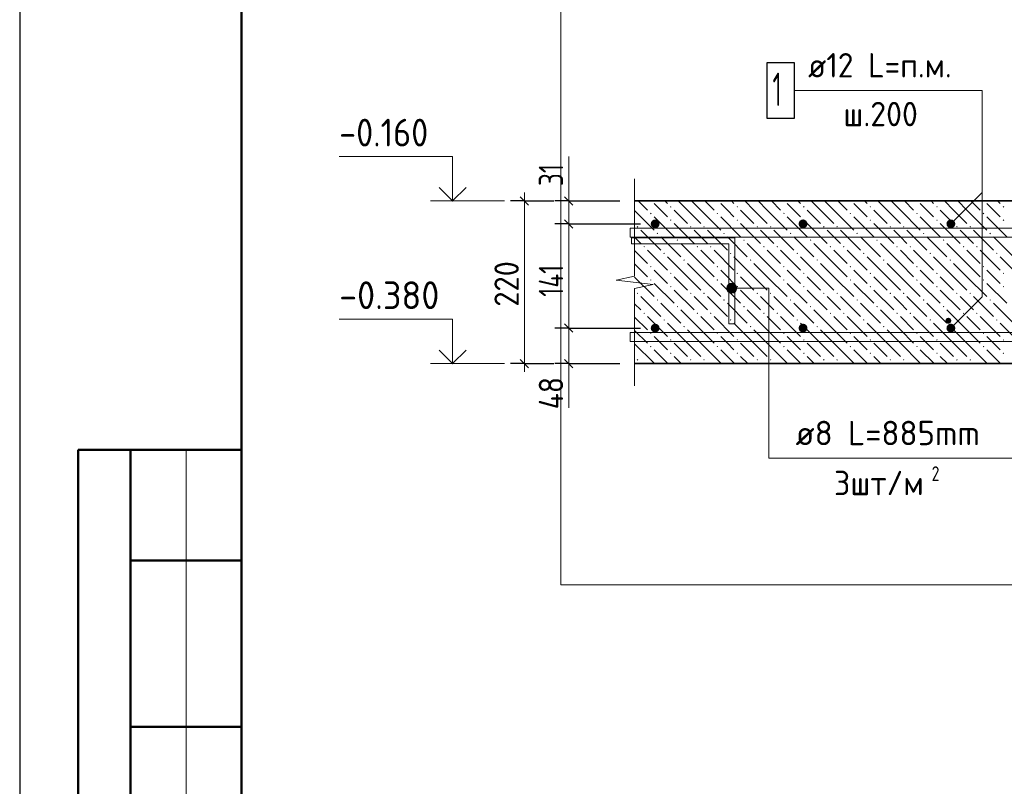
# Model space of a CAD drawing. Header units: millimetres. Extents: x 0 to 42000, y 0 to 29700.
# Tile 2 of 33: x 0 to 8878, y 12465 to 19379. Entities that reach past the tile are written whole.
import ezdxf

# ---------------------------------------------------------------- set-up
doc = ezdxf.new("R2010")
doc.units = ezdxf.units.MM
for name, color, linetype, lineweight in [('Standard', 7, 'Continuous', 25), ('ЖБ Перекрытие верхний уровень', 7, 'Continuous', 18), ('Размерная линия_ общее', 7, 'Continuous', 13), ('Фиксатор', 7, 'Continuous', 50), ('Фоновоя арматура Х1', 7, 'Continuous', 25)]:
    doc.layers.add(name, color=color, linetype=linetype, lineweight=lineweight)
doc.styles.add('ISOCPEUR', font='txt')

msp = doc.modelspace()

# ---------------------------------------------------------------- hatches: boundary and pattern name
at = {"layer": 'Standard', "linetype": 'Continuous', "lineweight": 13, "transparency": 33554687}
for points in [[(6381.6, 16934.6), (6381.6, 16979.6), (6375.3, 16957.1)], [(6381.6, 16979.6), (6397.8, 16918.4), (6397.8, 16995.8)], [(6381.6, 16979.6), (6381.6, 16934.6), (6397.8, 16918.4)], [(6397.8, 16995.8), (6420.3, 16912.1), (6420.3, 17002.1)], [(6397.8, 16995.8), (6397.8, 16918.4), (6420.3, 16912.1)], [(6420.3, 17002.1), (6420.3, 16912.1), (6442.8, 16918.4)], [(6420.3, 17002.1), (6442.8, 16918.4), (6442.8, 16995.8)], [(6442.8, 16995.8), (6442.8, 16918.4), (6459, 16934.6)], [(6442.8, 16995.8), (6459, 16934.6), (6459, 16979.6)], [(6459, 16979.6), (6459, 16934.6), (6465.3, 16957.1)]]:
    msp.add_hatch(color=7, dxfattribs=at).paths.add_polyline_path(points)
at = {"layer": 'ЖБ Перекрытие верхний уровень', "linetype": 'Continuous', "lineweight": 18, "transparency": 33554687}
for points in [[(5864.2, 17690.8), (5870.7, 17697.3), (5877.1, 17690.8), (5870.7, 17684.3)], [(6464.2, 17690.8), (6470.7, 17697.3), (6477.1, 17690.8), (6470.7, 17684.3)], [(7064.2, 17690.8), (7070.7, 17697.3), (7077.1, 17690.8), (7070.7, 17684.3)], [(7664.2, 17690.8), (7670.7, 17697.3), (7677.1, 17690.8), (7670.7, 17684.3)], [(8264.2, 17690.8), (8270.7, 17697.3), (8277.1, 17690.8), (8270.7, 17684.3)], [(8864.2, 17690.8), (8870.7, 17697.3), (8877.1, 17690.8), (8870.7, 17684.3)], [(5684.2, 17630.8), (5690.6, 17637.3), (5697.1, 17630.8), (5690.6, 17624.3)], [(6284.2, 17630.8), (6290.6, 17637.3), (6297.1, 17630.8), (6290.6, 17624.3)], [(6884.2, 17630.8), (6890.6, 17637.3), (6897.1, 17630.8), (6890.6, 17624.3)], [(7484.2, 17630.8), (7490.6, 17637.3), (7497.1, 17630.8), (7490.6, 17624.3)], [(8084.2, 17630.8), (8090.6, 17637.3), (8097.1, 17630.8), (8090.6, 17624.3)], [(8684.2, 17630.8), (8690.6, 17637.3), (8697.1, 17630.8), (8690.6, 17624.3)], [(5564.2, 17510.8), (5570.7, 17517.3), (5577.1, 17510.8), (5570.7, 17504.3)], [(5864.2, 17570.8), (5870.7, 17577.3), (5877.1, 17570.8), (5870.7, 17564.3)], [(6044.2, 17510.8), (6050.7, 17517.3), (6057.2, 17510.8), (6050.7, 17504.3)], [(6164.2, 17510.8), (6170.7, 17517.3), (6177.1, 17510.8), (6170.7, 17504.3)], [(6464.2, 17570.8), (6470.7, 17577.3), (6477.1, 17570.8), (6470.7, 17564.3)], [(6644.2, 17510.8), (6650.7, 17517.3), (6657.2, 17510.8), (6650.7, 17504.3)], [(6764.2, 17510.8), (6770.7, 17517.3), (6777.1, 17510.8), (6770.7, 17504.3)], [(7064.2, 17570.8), (7070.7, 17577.3), (7077.1, 17570.8), (7070.7, 17564.3)], [(7244.2, 17510.8), (7250.7, 17517.3), (7257.2, 17510.8), (7250.7, 17504.3)], [(7364.2, 17510.8), (7370.7, 17517.3), (7377.1, 17510.8), (7370.7, 17504.3)], [(7664.2, 17570.8), (7670.7, 17577.3), (7677.1, 17570.8), (7670.7, 17564.3)], [(7844.2, 17510.8), (7850.7, 17517.3), (7857.2, 17510.8), (7850.7, 17504.3)], [(7964.2, 17510.8), (7970.7, 17517.3), (7977.1, 17510.8), (7970.7, 17504.3)], [(8264.2, 17570.8), (8270.7, 17577.3), (8277.1, 17570.8), (8270.7, 17564.3)], [(8444.2, 17510.8), (8450.7, 17517.3), (8457.2, 17510.8), (8450.7, 17504.3)], [(8564.2, 17510.8), (8570.7, 17517.3), (8577.1, 17510.8), (8570.7, 17504.3)], [(8864.2, 17570.8), (8870.7, 17577.3), (8877.1, 17570.8), (8870.7, 17564.3)], [(5744.2, 17450.8), (5750.7, 17457.3), (5757.2, 17450.8), (5750.7, 17444.3)], [(6344.2, 17450.8), (6350.7, 17457.3), (6357.2, 17450.8), (6350.7, 17444.3)], [(6944.2, 17450.8), (6950.7, 17457.3), (6957.2, 17450.8), (6950.7, 17444.3)], [(7544.2, 17450.8), (7550.7, 17457.3), (7557.2, 17450.8), (7550.7, 17444.3)], [(8144.2, 17450.8), (8150.7, 17457.3), (8157.2, 17450.8), (8150.7, 17444.3)], [(8744.2, 17450.8), (8750.7, 17457.3), (8757.2, 17450.8), (8750.7, 17444.3)], [(5624.2, 17330.8), (5630.7, 17337.3), (5637.2, 17330.8), (5630.7, 17324.3)], [(5924.2, 17390.8), (5930.7, 17397.3), (5937.2, 17390.8), (5930.7, 17384.3)], [(6104.2, 17330.8), (6110.7, 17337.3), (6117.2, 17330.8), (6110.7, 17324.3)], [(6224.2, 17330.8), (6230.7, 17337.3), (6237.2, 17330.8), (6230.7, 17324.3)], [(6524.2, 17390.8), (6530.7, 17397.3), (6537.2, 17390.8), (6530.7, 17384.3)], [(6704.2, 17330.8), (6710.7, 17337.3), (6717.2, 17330.8), (6710.7, 17324.3)], [(6824.2, 17330.8), (6830.7, 17337.3), (6837.2, 17330.8), (6830.7, 17324.3)], [(7124.2, 17390.8), (7130.7, 17397.3), (7137.2, 17390.8), (7130.7, 17384.3)], [(7304.2, 17330.8), (7310.7, 17337.3), (7317.2, 17330.8), (7310.7, 17324.3)], [(7424.2, 17330.8), (7430.7, 17337.3), (7437.2, 17330.8), (7430.7, 17324.3)], [(7724.2, 17390.8), (7730.7, 17397.3), (7737.2, 17390.8), (7730.7, 17384.3)], [(7904.2, 17330.8), (7910.7, 17337.3), (7917.2, 17330.8), (7910.7, 17324.3)], [(8024.2, 17330.8), (8030.7, 17337.3), (8037.2, 17330.8), (8030.7, 17324.3)], [(8324.2, 17390.8), (8330.7, 17397.3), (8337.2, 17390.8), (8330.7, 17384.3)], [(8504.2, 17330.8), (8510.7, 17337.3), (8517.2, 17330.8), (8510.7, 17324.3)], [(8624.2, 17330.8), (8630.7, 17337.3), (8637.2, 17330.8), (8630.7, 17324.3)], [(5804.2, 17270.8), (5810.7, 17277.3), (5817.2, 17270.8), (5810.7, 17264.3)], [(6404.2, 17270.8), (6410.7, 17277.3), (6417.2, 17270.8), (6410.7, 17264.3)], [(7004.2, 17270.8), (7010.7, 17277.3), (7017.2, 17270.8), (7010.7, 17264.3)], [(7604.2, 17270.8), (7610.7, 17277.3), (7617.2, 17270.8), (7610.7, 17264.3)], [(8204.2, 17270.8), (8210.7, 17277.3), (8217.2, 17270.8), (8210.7, 17264.3)], [(8804.2, 17270.8), (8810.7, 17277.3), (8817.2, 17270.8), (8810.7, 17264.3)], [(5684.2, 17150.8), (5690.6, 17157.3), (5697.1, 17150.8), (5690.6, 17144.3)], [(5984.2, 17210.8), (5990.6, 17217.3), (5997.1, 17210.8), (5990.6, 17204.3)], [(6284.2, 17150.8), (6290.6, 17157.3), (6297.1, 17150.8), (6290.6, 17144.3)], [(6584.2, 17210.8), (6590.6, 17217.3), (6597.1, 17210.8), (6590.6, 17204.3)], [(6884.2, 17150.8), (6890.6, 17157.3), (6897.1, 17150.8), (6890.6, 17144.3)], [(7184.2, 17210.8), (7190.6, 17217.3), (7197.1, 17210.8), (7190.6, 17204.3)], [(7484.2, 17150.8), (7490.6, 17157.3), (7497.1, 17150.8), (7490.6, 17144.3)], [(7784.2, 17210.8), (7790.6, 17217.3), (7797.1, 17210.8), (7790.6, 17204.3)], [(8084.2, 17150.8), (8090.6, 17157.3), (8097.1, 17150.8), (8090.6, 17144.3)], [(8384.2, 17210.8), (8390.6, 17217.3), (8397.1, 17210.8), (8390.6, 17204.3)], [(8684.2, 17150.8), (8690.6, 17157.3), (8697.1, 17150.8), (8690.6, 17144.3)], [(5864.2, 17090.8), (5870.7, 17097.3), (5877.1, 17090.8), (5870.7, 17084.3)], [(6464.2, 17090.8), (6470.7, 17097.3), (6477.1, 17090.8), (6470.7, 17084.3)], [(7064.2, 17090.8), (7070.7, 17097.3), (7077.1, 17090.8), (7070.7, 17084.3)], [(7664.2, 17090.8), (7670.7, 17097.3), (7677.1, 17090.8), (7670.7, 17084.3)], [(8264.2, 17090.8), (8270.7, 17097.3), (8277.1, 17090.8), (8270.7, 17084.3)], [(8864.2, 17090.8), (8870.7, 17097.3), (8877.1, 17090.8), (8870.7, 17084.3)], [(5684.2, 17030.8), (5690.6, 17037.3), (5697.1, 17030.8), (5690.6, 17024.3)], [(5864.2, 16970.8), (5870.7, 16977.3), (5877.1, 16970.8), (5870.7, 16964.3)], [(6284.2, 17030.8), (6290.6, 17037.3), (6297.1, 17030.8), (6290.6, 17024.3)], [(6464.2, 16970.8), (6470.7, 16977.3), (6477.1, 16970.8), (6470.7, 16964.3)], [(6884.2, 17030.8), (6890.6, 17037.3), (6897.1, 17030.8), (6890.6, 17024.3)], [(7064.2, 16970.8), (7070.7, 16977.3), (7077.1, 16970.8), (7070.7, 16964.3)], [(7484.2, 17030.8), (7490.6, 17037.3), (7497.1, 17030.8), (7490.6, 17024.3)], [(7664.2, 16970.8), (7670.7, 16977.3), (7677.1, 16970.8), (7670.7, 16964.3)], [(8084.2, 17030.8), (8090.6, 17037.3), (8097.1, 17030.8), (8090.6, 17024.3)], [(8264.2, 16970.8), (8270.7, 16977.3), (8277.1, 16970.8), (8270.7, 16964.3)], [(8684.2, 17030.8), (8690.6, 17037.3), (8697.1, 17030.8), (8690.6, 17024.3)], [(8864.2, 16970.8), (8870.7, 16977.3), (8877.1, 16970.8), (8870.7, 16964.3)], [(5564.2, 16910.8), (5570.7, 16917.3), (5577.1, 16910.8), (5570.7, 16904.3)], [(6044.2, 16910.8), (6050.7, 16917.3), (6057.2, 16910.8), (6050.7, 16904.3)], [(6164.2, 16910.8), (6170.7, 16917.3), (6177.1, 16910.8), (6170.7, 16904.3)], [(6644.2, 16910.8), (6650.7, 16917.3), (6657.2, 16910.8), (6650.7, 16904.3)], [(6764.2, 16910.8), (6770.7, 16917.3), (6777.1, 16910.8), (6770.7, 16904.3)], [(7244.2, 16910.8), (7250.7, 16917.3), (7257.2, 16910.8), (7250.7, 16904.3)], [(7364.2, 16910.8), (7370.7, 16917.3), (7377.1, 16910.8), (7370.7, 16904.3)], [(7844.2, 16910.8), (7850.7, 16917.3), (7857.2, 16910.8), (7850.7, 16904.3)], [(7964.2, 16910.8), (7970.7, 16917.3), (7977.1, 16910.8), (7970.7, 16904.3)], [(8444.2, 16910.8), (8450.7, 16917.3), (8457.2, 16910.8), (8450.7, 16904.3)], [(8564.2, 16910.8), (8570.7, 16917.3), (8577.1, 16910.8), (8570.7, 16904.3)], [(5744.2, 16850.8), (5750.7, 16857.3), (5757.2, 16850.8), (5750.7, 16844.3)], [(5924.2, 16790.8), (5930.7, 16797.3), (5937.2, 16790.8), (5930.7, 16784.3)], [(6344.2, 16850.8), (6350.7, 16857.3), (6357.2, 16850.8), (6350.7, 16844.3)], [(6524.2, 16790.8), (6530.7, 16797.3), (6537.2, 16790.8), (6530.7, 16784.3)], [(6944.2, 16850.8), (6950.7, 16857.3), (6957.2, 16850.8), (6950.7, 16844.3)], [(7124.2, 16790.8), (7130.7, 16797.3), (7137.2, 16790.8), (7130.7, 16784.3)], [(7544.2, 16850.8), (7550.7, 16857.3), (7557.2, 16850.8), (7550.7, 16844.3)], [(7724.2, 16790.8), (7730.7, 16797.3), (7737.2, 16790.8), (7730.7, 16784.3)], [(8144.2, 16850.8), (8150.7, 16857.3), (8157.2, 16850.8), (8150.7, 16844.3)], [(8324.2, 16790.8), (8330.7, 16797.3), (8337.2, 16790.8), (8330.7, 16784.3)], [(8744.2, 16850.8), (8750.7, 16857.3), (8757.2, 16850.8), (8750.7, 16844.3)], [(5624.2, 16730.8), (5630.7, 16737.3), (5637.2, 16730.8), (5630.7, 16724.3)], [(6104.2, 16730.8), (6110.7, 16737.3), (6117.2, 16730.8), (6110.7, 16724.3)], [(6224.2, 16730.8), (6230.7, 16737.3), (6237.2, 16730.8), (6230.7, 16724.3)], [(6704.2, 16730.8), (6710.7, 16737.3), (6717.2, 16730.8), (6710.7, 16724.3)], [(6824.2, 16730.8), (6830.7, 16737.3), (6837.2, 16730.8), (6830.7, 16724.3)], [(7304.2, 16730.8), (7310.7, 16737.3), (7317.2, 16730.8), (7310.7, 16724.3)], [(7424.2, 16730.8), (7430.7, 16737.3), (7437.2, 16730.8), (7430.7, 16724.3)], [(7904.2, 16730.8), (7910.7, 16737.3), (7917.2, 16730.8), (7910.7, 16724.3)], [(8024.2, 16730.8), (8030.7, 16737.3), (8037.2, 16730.8), (8030.7, 16724.3)], [(8504.2, 16730.8), (8510.7, 16737.3), (8517.2, 16730.8), (8510.7, 16724.3)], [(8624.2, 16730.8), (8630.7, 16737.3), (8637.2, 16730.8), (8630.7, 16724.3)], [(5804.2, 16670.8), (5810.7, 16677.3), (5817.2, 16670.8), (5810.7, 16664.3)], [(5984.2, 16610.8), (5990.6, 16617.3), (5997.1, 16610.8), (5990.6, 16604.3)], [(6404.2, 16670.8), (6410.7, 16677.3), (6417.2, 16670.8), (6410.7, 16664.3)], [(6584.2, 16610.8), (6590.6, 16617.3), (6597.1, 16610.8), (6590.6, 16604.3)], [(7004.2, 16670.8), (7010.7, 16677.3), (7017.2, 16670.8), (7010.7, 16664.3)], [(7184.2, 16610.8), (7190.6, 16617.3), (7197.1, 16610.8), (7190.6, 16604.3)], [(7604.2, 16670.8), (7610.7, 16677.3), (7617.2, 16670.8), (7610.7, 16664.3)], [(7784.2, 16610.8), (7790.6, 16617.3), (7797.1, 16610.8), (7790.6, 16604.3)], [(8204.2, 16670.8), (8210.7, 16677.3), (8217.2, 16670.8), (8210.7, 16664.3)], [(8384.2, 16610.8), (8390.6, 16617.3), (8397.1, 16610.8), (8390.6, 16604.3)], [(8804.2, 16670.8), (8810.7, 16677.3), (8817.2, 16670.8), (8810.7, 16664.3)], [(5684.2, 16550.8), (5690.6, 16557.3), (5697.1, 16550.8), (5690.6, 16544.3)], [(6284.2, 16550.8), (6290.6, 16557.3), (6297.1, 16550.8), (6290.6, 16544.3)], [(6884.2, 16550.8), (6890.6, 16557.3), (6897.1, 16550.8), (6890.6, 16544.3)], [(7484.2, 16550.8), (7490.6, 16557.3), (7497.1, 16550.8), (7490.6, 16544.3)], [(8084.2, 16550.8), (8090.6, 16557.3), (8097.1, 16550.8), (8090.6, 16544.3)], [(8684.2, 16550.8), (8690.6, 16557.3), (8697.1, 16550.8), (8690.6, 16544.3)], [(5684.2, 16430.8), (5690.6, 16437.3), (5697.1, 16430.8), (5690.6, 16424.3)], [(5864.2, 16490.8), (5870.7, 16497.3), (5877.1, 16490.8), (5870.7, 16484.3)], [(6284.2, 16430.8), (6290.6, 16437.3), (6297.1, 16430.8), (6290.6, 16424.3)], [(6464.2, 16490.8), (6470.7, 16497.3), (6477.1, 16490.8), (6470.7, 16484.3)], [(6884.2, 16430.8), (6890.6, 16437.3), (6897.1, 16430.8), (6890.6, 16424.3)], [(7064.2, 16490.8), (7070.7, 16497.3), (7077.1, 16490.8), (7070.7, 16484.3)], [(7484.2, 16430.8), (7490.6, 16437.3), (7497.1, 16430.8), (7490.6, 16424.3)], [(7664.2, 16490.8), (7670.7, 16497.3), (7677.1, 16490.8), (7670.7, 16484.3)], [(8084.2, 16430.8), (8090.6, 16437.3), (8097.1, 16430.8), (8090.6, 16424.3)], [(8264.2, 16490.8), (8270.7, 16497.3), (8277.1, 16490.8), (8270.7, 16484.3)], [(8684.2, 16430.8), (8690.6, 16437.3), (8697.1, 16430.8), (8690.6, 16424.3)], [(8864.2, 16490.8), (8870.7, 16497.3), (8877.1, 16490.8), (8870.7, 16484.3)], [(5864.2, 16370.8), (5870.7, 16377.3), (5877.1, 16370.8), (5870.7, 16364.3)], [(6464.2, 16370.8), (6470.7, 16377.3), (6477.1, 16370.8), (6470.7, 16364.3)], [(7064.2, 16370.8), (7070.7, 16377.3), (7077.1, 16370.8), (7070.7, 16364.3)], [(7664.2, 16370.8), (7670.7, 16377.3), (7677.1, 16370.8), (7670.7, 16364.3)], [(8264.2, 16370.8), (8270.7, 16377.3), (8277.1, 16370.8), (8270.7, 16364.3)], [(8864.2, 16370.8), (8870.7, 16377.3), (8877.1, 16370.8), (8870.7, 16364.3)], [(5564.2, 16310.8), (5570.7, 16317.3), (5577.1, 16310.8), (5570.7, 16304.3)], [(6044.2, 16310.8), (6050.7, 16317.3), (6057.2, 16310.8), (6050.7, 16304.3)], [(6164.2, 16310.8), (6170.7, 16317.3), (6177.1, 16310.8), (6170.7, 16304.3)], [(6644.2, 16310.8), (6650.7, 16317.3), (6657.2, 16310.8), (6650.7, 16304.3)], [(6764.2, 16310.8), (6770.7, 16317.3), (6777.1, 16310.8), (6770.7, 16304.3)], [(7244.2, 16310.8), (7250.7, 16317.3), (7257.2, 16310.8), (7250.7, 16304.3)], [(7364.2, 16310.8), (7370.7, 16317.3), (7377.1, 16310.8), (7370.7, 16304.3)], [(7844.2, 16310.8), (7850.7, 16317.3), (7857.2, 16310.8), (7850.7, 16304.3)], [(7964.2, 16310.8), (7970.7, 16317.3), (7977.1, 16310.8), (7970.7, 16304.3)], [(8444.2, 16310.8), (8450.7, 16317.3), (8457.2, 16310.8), (8450.7, 16304.3)], [(8564.2, 16310.8), (8570.7, 16317.3), (8577.1, 16310.8), (8570.7, 16304.3)]]:
    msp.add_hatch(color=7, dxfattribs=at).paths.add_polyline_path(points, flags=16)
at = {"layer": 'Фиксатор', "linetype": 'Continuous', "lineweight": 13, "transparency": 33554687}
msp.add_hatch(color=7, dxfattribs=at).paths.add_polyline_path([(8400.3, 16663.8), (8398.2, 16674), (8392.4, 16682.6), (8383.8, 16688.4), (8373.6, 16690.4), (8363.4, 16688.4), (8354.7, 16682.6), (8349, 16674), (8346.9, 16663.8), (8349, 16653.6), (8354.7, 16644.9), (8363.4, 16639.1), (8373.6, 16637.1), (8383.8, 16639.1), (8392.4, 16644.9), (8398.2, 16653.6)])
at = {"layer": 'Фоновоя арматура Х1', "linetype": 'Continuous', "lineweight": 18, "transparency": 33554687}
for points in [[(5769.8, 17537.1), (5766.7, 17552.4), (5758.1, 17565.4), (5745.1, 17574), (5729.8, 17577.1), (5714.5, 17574), (5701.5, 17565.4), (5692.8, 17552.4), (5689.8, 17537.1), (5692.8, 17521.8), (5701.5, 17508.8), (5714.5, 17500.1), (5729.8, 17497.1), (5745.1, 17500.1), (5758.1, 17508.8), (5766.7, 17521.8)], [(7103.1, 17537.1), (7100.1, 17552.4), (7091.4, 17565.4), (7078.4, 17574), (7063.1, 17577.1), (7047.8, 17574), (7034.8, 17565.4), (7026.2, 17552.4), (7023.1, 17537.1), (7026.2, 17521.8), (7034.8, 17508.8), (7047.8, 17500.1), (7063.1, 17497.1), (7078.4, 17500.1), (7091.4, 17508.8), (7100.1, 17521.8)], [(8436.4, 17537.1), (8433.4, 17552.4), (8424.7, 17565.4), (8411.7, 17574), (8396.4, 17577.1), (8381.1, 17574), (8368.2, 17565.4), (8359.5, 17552.4), (8356.4, 17537.1), (8359.5, 17521.8), (8368.2, 17508.8), (8381.1, 17500.1), (8396.4, 17497.1), (8411.7, 17500.1), (8424.7, 17508.8), (8433.4, 17521.8)], [(5769.8, 16597.1), (5766.7, 16612.4), (5758.1, 16625.4), (5745.1, 16634), (5729.8, 16637.1), (5714.5, 16634), (5701.5, 16625.4), (5692.8, 16612.4), (5689.8, 16597.1), (5692.8, 16581.8), (5701.5, 16568.8), (5714.5, 16560.1), (5729.8, 16557.1), (5745.1, 16560.1), (5758.1, 16568.8), (5766.7, 16581.8)], [(7103.1, 16597.1), (7100.1, 16612.4), (7091.4, 16625.4), (7078.4, 16634), (7063.1, 16637.1), (7047.8, 16634), (7034.8, 16625.4), (7026.2, 16612.4), (7023.1, 16597.1), (7026.2, 16581.8), (7034.8, 16568.8), (7047.8, 16560.1), (7063.1, 16557.1), (7078.4, 16560.1), (7091.4, 16568.8), (7100.1, 16581.8)], [(8436.4, 16597.1), (8433.4, 16612.4), (8424.7, 16625.4), (8411.7, 16634), (8396.4, 16637.1), (8381.1, 16634), (8368.2, 16625.4), (8359.5, 16612.4), (8356.4, 16597.1), (8359.5, 16581.8), (8368.2, 16568.8), (8381.1, 16560.1), (8396.4, 16557.1), (8411.7, 16560.1), (8424.7, 16568.8), (8433.4, 16581.8)]]:
    msp.add_hatch(color=7, dxfattribs=at).paths.add_polyline_path(points)

# ---------------------------------------------------------------- linework, layer by layer
at = {"layer": 'Standard', "color": 7, "linetype": 'Continuous', "lineweight": 25, "transparency": 33554687}
msp.add_line((2000, 29200), (2000, 1058.3), dxfattribs=at)
at = {"layer": 'Standard', "color": 7, "linetype": 'Continuous', "lineweight": 13, "transparency": 33554687}
for p, q in [((4950.5, 18143.8), (4950.5, 17743.8)), ((5544.6, 17943.8), (5544.6, 17066.4)), ((3703.8, 17743.8), (4370.5, 17743.8)), ((5544.6, 17066.4), (5377.9, 17029.1)), ((5377.9, 17029.1), (5711.3, 16991.8)), ((5711.3, 16991.8), (5544.6, 16954.4)), ((6420.3, 17002.1), (6420.3, 17002.1)), ((5544.6, 16954.4), (5544.6, 16077.1)), ((6375.3, 16957.1), (6375.3, 16957.1)), ((6420.3, 16912.1), (6420.3, 16912.1)), ((6465.3, 16957.1), (6465.3, 16957.1)), ((3703.8, 16277.1), (4370.5, 16277.1)), ((4950.5, 16277.1), (4950.5, 15877.1)), ((5544.6, 16077.1), (5544.6, 16077.1)), ((1500, 15500), (1500, 9000))]:
    msp.add_line(p, q, dxfattribs=at)
at = {"layer": 'Standard', "color": 7, "linetype": 'Continuous', "lineweight": 50, "transparency": 33554687}
for p, q in [((6.2, 15500), (0, 15500)), ((2000, 15500), (526.8, 15500)), ((526.8, 15500), (526.8, 9000)), ((526.8, 15500), (526.8, 9000)), ((1000, 15500), (1000, 9000)), ((2000, 14500), (1000, 14500)), ((2000, 13000), (1000, 13000))]:
    msp.add_line(p, q, dxfattribs=at)
at = {"layer": 'Standard', "color": 7, "linetype": 'Continuous', "lineweight": 25, "transparency": 33554687}
msp.add_lwpolyline([(0, 0), (42000, 0), (42000, 29700), (0, 29700), (0, 0)], close=True, dxfattribs=at)
at = {"layer": 'Standard', "color": 7, "linetype": 'Continuous', "lineweight": 50, "transparency": 33554687}
msp.add_lwpolyline([(2000, 29200), (41500, 29200), (41500, 500), (2000, 500), (2000, 29200)], close=True, dxfattribs=at)
at = {"layer": 'Standard', "color": 7, "linetype": 'Continuous', "lineweight": 13, "transparency": 33554687}
for points in [[(41500, 29200), (2000, 29200), (2000, 5000), (41500, 5000), (41500, 29200)], [(8396.4, 17537.1), (8679.3, 17819.9), (8679.3, 18740.4), (6987.6, 18740.4)], [(3903.8, 17743.8), (3903.8, 18143.8), (2880.5, 18143.8)], [(8396.4, 16597.1), (8679.3, 16879.9), (8679.3, 17819.9)], [(6420.3, 16957.1), (6753.6, 16957.1), (6753.6, 15423.7), (8997, 15423.7)], [(3903.8, 16277.1), (3903.8, 16677.1), (2880.5, 16677.1)]]:
    msp.add_lwpolyline(points, dxfattribs=at)
at = {"layer": 'Standard', "color": 254, "linetype": 'Continuous', "lineweight": 13, "true_color": 0xc4c4ff, "transparency": 33554687}
msp.add_lwpolyline([(4877.9, 14282.2), (17528.3, 14282.2), (17528.3, 19922.3), (4877.9, 19922.3), (4877.9, 14282.2)], dxfattribs=at)
at = {"layer": 'Standard', "color": 7, "linetype": 'Continuous', "lineweight": 35, "transparency": 33554687}
for points in [[(4024.9, 17864.8), (3903.8, 17743.8), (3782.8, 17864.8)], [(4024.9, 16398.1), (3903.8, 16277.1), (3782.8, 16398.1)]]:
    msp.add_lwpolyline(points, dxfattribs=at)
at = {"layer": 'Standard', "color": 7, "linetype": 'Continuous', "lineweight": 13, "transparency": 33554687}
msp.add_circle((6420.3, 16957.1), 45, dxfattribs=at)
at = {"layer": 'ЖБ Перекрытие верхний уровень', "color": 7, "linetype": 'Continuous', "lineweight": 35, "transparency": 33554687}
for p, q in [((15463.1, 17743.8), (5544.6, 17743.8)), ((5544.6, 16277.1), (15463.1, 16277.1))]:
    msp.add_line(p, q, dxfattribs=at)
at = {"layer": 'ЖБ Перекрытие верхний уровень', "color": 9, "linetype": 'Continuous', "lineweight": 18, "true_color": 0xc7c7c7, "transparency": 33554687}
for p, q in [((5577.7, 17743.8), (5660.7, 17660.8)), ((5780.7, 17660.8), (5720.6, 17720.8)), ((5817.7, 17743.8), (5840.6, 17720.8)), ((6020.6, 17660.8), (5937.7, 17743.8)), ((6057.7, 17743.8), (6140.6, 17660.8)), ((6177.7, 17743.8), (6260.7, 17660.8)), ((6380.7, 17660.8), (6320.6, 17720.8)), ((6417.7, 17743.8), (6440.6, 17720.8)), ((6620.6, 17660.8), (6537.7, 17743.8)), ((6657.7, 17743.8), (6740.7, 17660.8)), ((6777.7, 17743.8), (6860.7, 17660.8)), ((6980.7, 17660.8), (6920.6, 17720.8)), ((7017.7, 17743.8), (7040.7, 17720.8)), ((7220.6, 17660.8), (7137.7, 17743.8)), ((7257.7, 17743.8), (7340.7, 17660.8)), ((7377.7, 17743.8), (7460.7, 17660.8)), ((7580.7, 17660.8), (7520.6, 17720.8)), ((7617.7, 17743.8), (7640.7, 17720.8)), ((7820.6, 17660.8), (7737.7, 17743.8)), ((7857.7, 17743.8), (7940.7, 17660.8)), ((7977.7, 17743.8), (8060.7, 17660.8)), ((8180.7, 17660.8), (8120.6, 17720.8)), ((8217.7, 17743.8), (8240.7, 17720.8)), ((8420.6, 17660.8), (8337.7, 17743.8)), ((8457.7, 17743.8), (8540.7, 17660.8)), ((8577.7, 17743.8), (8660.7, 17660.8)), ((8780.7, 17660.8), (8720.6, 17720.8)), ((8817.7, 17743.8), (8840.7, 17720.8)), ((5544.6, 17656.9), (5720.6, 17480.8)), ((5720.6, 17600.8), (5900.6, 17420.8)), ((5840.6, 17600.8), (5780.7, 17660.8)), ((5900.6, 17660.8), (6020.6, 17540.8)), ((6020.6, 17660.8), (6140.6, 17540.8)), ((6140.6, 17660.8), (6320.6, 17480.8)), ((6320.6, 17600.8), (6500.6, 17420.8)), ((6440.6, 17600.8), (6380.7, 17660.8)), ((6500.6, 17660.8), (6620.6, 17540.8)), ((6620.6, 17660.8), (6740.7, 17540.8)), ((6740.7, 17660.8), (6920.6, 17480.8)), ((6920.6, 17600.8), (7100.6, 17420.8)), ((7040.7, 17600.8), (6980.7, 17660.8)), ((7100.6, 17660.8), (7220.6, 17540.8)), ((7220.6, 17660.8), (7340.7, 17540.8)), ((7340.7, 17660.8), (7520.6, 17480.8)), ((7520.6, 17600.8), (7700.6, 17420.8)), ((7640.7, 17600.8), (7580.7, 17660.8)), ((7700.6, 17660.8), (7820.6, 17540.8)), ((7820.6, 17660.8), (7940.7, 17540.8)), ((7940.7, 17660.8), (8120.6, 17480.8)), ((8120.6, 17600.8), (8300.6, 17420.8)), ((8240.7, 17600.8), (8180.7, 17660.8)), ((8300.6, 17660.8), (8420.6, 17540.8)), ((8420.6, 17660.8), (8540.7, 17540.8)), ((8540.7, 17660.8), (8720.6, 17480.8)), ((8720.6, 17600.8), (8900.6, 17420.8)), ((8840.7, 17600.8), (8780.7, 17660.8)), ((5900.6, 17540.8), (6080.7, 17360.8)), ((6500.6, 17540.8), (6680.7, 17360.8)), ((7100.6, 17540.8), (7280.7, 17360.8)), ((7700.6, 17540.8), (7880.7, 17360.8)), ((8300.6, 17540.8), (8480.7, 17360.8)), ((5600.6, 17360.8), (5544.6, 17416.9)), ((5600.6, 17480.8), (5780.7, 17300.8)), ((5780.7, 17420.8), (5960.7, 17240.8)), ((6140.6, 17420.8), (6080.7, 17480.8)), ((6200.6, 17360.8), (6140.6, 17420.8)), ((6200.6, 17480.8), (6380.7, 17300.8)), ((6380.7, 17420.8), (6560.7, 17240.8)), ((6740.7, 17420.8), (6680.7, 17480.8)), ((6800.6, 17360.8), (6740.7, 17420.8)), ((6800.6, 17480.8), (6980.7, 17300.8)), ((6980.7, 17420.8), (7160.7, 17240.8)), ((7340.7, 17420.8), (7280.7, 17480.8)), ((7400.6, 17360.8), (7340.7, 17420.8)), ((7400.6, 17480.8), (7580.7, 17300.8)), ((7580.7, 17420.8), (7760.7, 17240.8)), ((7940.7, 17420.8), (7880.7, 17480.8)), ((8000.6, 17360.8), (7940.7, 17420.8)), ((8000.6, 17480.8), (8180.7, 17300.8)), ((8180.7, 17420.8), (8360.7, 17240.8)), ((8540.7, 17420.8), (8480.7, 17480.8)), ((8600.6, 17360.8), (8540.7, 17420.8)), ((8600.6, 17480.8), (8780.7, 17300.8)), ((8780.7, 17420.8), (8960.7, 17240.8)), ((6140.6, 17180.8), (5960.7, 17360.8)), ((6740.7, 17180.8), (6560.7, 17360.8)), ((7340.7, 17180.8), (7160.7, 17360.8)), ((7940.7, 17180.8), (7760.7, 17360.8)), ((8540.7, 17180.8), (8360.7, 17360.8)), ((5544.6, 17296.9), (5660.7, 17180.8)), ((5660.7, 17300.8), (5840.6, 17120.8)), ((6020.6, 17060.8), (5840.6, 17240.8)), ((6140.6, 17300.8), (6260.7, 17180.8)), ((6260.7, 17300.8), (6440.6, 17120.8)), ((6620.6, 17060.8), (6440.6, 17240.8)), ((6740.7, 17300.8), (6860.7, 17180.8)), ((6860.7, 17300.8), (7040.7, 17120.8)), ((7220.6, 17060.8), (7040.7, 17240.8)), ((7340.7, 17300.8), (7460.7, 17180.8)), ((7460.7, 17300.8), (7640.7, 17120.8)), ((7820.6, 17060.8), (7640.7, 17240.8)), ((7940.7, 17300.8), (8060.7, 17180.8)), ((8060.7, 17300.8), (8240.7, 17120.8)), ((8420.6, 17060.8), (8240.7, 17240.8)), ((8540.7, 17300.8), (8660.7, 17180.8)), ((8660.7, 17300.8), (8840.7, 17120.8)), ((9020.6, 17060.8), (8840.7, 17240.8)), ((5544.6, 17176.9), (5660.7, 17060.8)), ((6020.6, 17180.8), (6140.6, 17060.8)), ((6140.6, 17180.8), (6260.7, 17060.8)), ((6620.6, 17180.8), (6740.7, 17060.8)), ((6740.7, 17180.8), (6860.7, 17060.8)), ((7220.6, 17180.8), (7340.7, 17060.8)), ((7340.7, 17180.8), (7460.7, 17060.8)), ((7820.6, 17180.8), (7940.7, 17060.8)), ((7940.7, 17180.8), (8060.7, 17060.8)), ((8420.6, 17180.8), (8540.7, 17060.8)), ((8540.7, 17180.8), (8660.7, 17060.8)), ((5544.6, 17056.9), (5720.6, 16880.8)), ((5780.7, 17060.8), (5720.6, 17120.8)), ((5840.6, 17000.8), (5780.7, 17060.8)), ((5900.6, 17060.8), (6020.6, 16940.8)), ((6020.6, 17060.8), (6140.6, 16940.8)), ((6140.6, 17060.8), (6320.6, 16880.8)), ((6380.7, 17060.8), (6320.6, 17120.8)), ((6440.6, 17000.8), (6380.7, 17060.8)), ((6500.6, 17060.8), (6620.6, 16940.8)), ((6620.6, 17060.8), (6740.7, 16940.8)), ((6740.7, 17060.8), (6920.6, 16880.8)), ((6980.7, 17060.8), (6920.6, 17120.8)), ((7040.7, 17000.8), (6980.7, 17060.8)), ((7100.6, 17060.8), (7220.6, 16940.8)), ((7220.6, 17060.8), (7340.7, 16940.8)), ((7340.7, 17060.8), (7520.6, 16880.8)), ((7580.7, 17060.8), (7520.6, 17120.8)), ((7640.7, 17000.8), (7580.7, 17060.8)), ((7700.6, 17060.8), (7820.6, 16940.8)), ((7820.6, 17060.8), (7940.7, 16940.8)), ((7940.7, 17060.8), (8120.6, 16880.8)), ((8180.7, 17060.8), (8120.6, 17120.8)), ((8240.7, 17000.8), (8180.7, 17060.8)), ((8300.6, 17060.8), (8420.6, 16940.8)), ((8420.6, 17060.8), (8540.7, 16940.8)), ((8540.7, 17060.8), (8720.6, 16880.8)), ((8780.7, 17060.8), (8720.6, 17120.8)), ((8840.7, 17000.8), (8780.7, 17060.8)), ((5720.6, 17000.8), (5900.6, 16820.8)), ((6320.6, 17000.8), (6500.6, 16820.8)), ((6920.6, 17000.8), (7100.6, 16820.8)), ((7520.6, 17000.8), (7700.6, 16820.8)), ((8120.6, 17000.8), (8300.6, 16820.8)), ((8720.6, 17000.8), (8900.6, 16820.8)), ((5600.6, 16880.8), (5780.7, 16700.8)), ((5900.6, 16940.8), (6080.7, 16760.8)), ((6140.6, 16820.8), (6080.7, 16880.8)), ((6200.6, 16880.8), (6380.7, 16700.8)), ((6500.6, 16940.8), (6680.7, 16760.8)), ((6740.7, 16820.8), (6680.7, 16880.8)), ((6800.6, 16880.8), (6980.7, 16700.8)), ((7100.6, 16940.8), (7280.7, 16760.8)), ((7340.7, 16820.8), (7280.7, 16880.8)), ((7400.6, 16880.8), (7580.7, 16700.8)), ((7700.6, 16940.8), (7880.7, 16760.8)), ((7940.7, 16820.8), (7880.7, 16880.8)), ((8000.6, 16880.8), (8180.7, 16700.8)), ((8300.6, 16940.8), (8480.7, 16760.8)), ((8540.7, 16820.8), (8480.7, 16880.8)), ((8600.6, 16880.8), (8780.7, 16700.8)), ((5600.6, 16760.8), (5544.6, 16816.9)), ((5780.7, 16820.8), (5960.7, 16640.8)), ((6200.6, 16760.8), (6140.6, 16820.8)), ((6380.7, 16820.8), (6560.7, 16640.8)), ((6800.6, 16760.8), (6740.7, 16820.8)), ((6980.7, 16820.8), (7160.7, 16640.8)), ((7400.6, 16760.8), (7340.7, 16820.8)), ((7580.7, 16820.8), (7760.7, 16640.8)), ((8000.6, 16760.8), (7940.7, 16820.8)), ((8180.7, 16820.8), (8360.7, 16640.8)), ((8600.6, 16760.8), (8540.7, 16820.8)), ((8780.7, 16820.8), (8960.7, 16640.8)), ((5544.6, 16696.9), (5660.7, 16580.8)), ((5660.7, 16700.8), (5840.6, 16520.8)), ((6140.6, 16580.8), (5960.7, 16760.8)), ((6140.6, 16700.8), (6260.7, 16580.8)), ((6260.7, 16700.8), (6440.6, 16520.8)), ((6740.7, 16580.8), (6560.7, 16760.8)), ((6740.7, 16700.8), (6860.7, 16580.8)), ((6860.7, 16700.8), (7040.7, 16520.8)), ((7340.7, 16580.8), (7160.7, 16760.8)), ((7340.7, 16700.8), (7460.7, 16580.8)), ((7460.7, 16700.8), (7640.7, 16520.8)), ((7940.7, 16580.8), (7760.7, 16760.8)), ((7940.7, 16700.8), (8060.7, 16580.8)), ((8060.7, 16700.8), (8240.7, 16520.8)), ((8540.7, 16580.8), (8360.7, 16760.8)), ((8540.7, 16700.8), (8660.7, 16580.8)), ((8660.7, 16700.8), (8840.7, 16520.8)), ((6020.6, 16460.8), (5840.6, 16640.8)), ((6620.6, 16460.8), (6440.6, 16640.8)), ((7220.6, 16460.8), (7040.7, 16640.8)), ((7820.6, 16460.8), (7640.7, 16640.8)), ((8420.6, 16460.8), (8240.7, 16640.8)), ((9020.6, 16460.8), (8840.7, 16640.8)), ((5544.6, 16576.9), (5660.7, 16460.8)), ((5780.7, 16460.8), (5720.6, 16520.8)), ((6020.6, 16580.8), (6140.6, 16460.8)), ((6140.6, 16580.8), (6260.7, 16460.8)), ((6380.7, 16460.8), (6320.6, 16520.8)), ((6620.6, 16580.8), (6740.7, 16460.8)), ((6740.7, 16580.8), (6860.7, 16460.8)), ((6980.7, 16460.8), (6920.6, 16520.8)), ((7220.6, 16580.8), (7340.7, 16460.8)), ((7340.7, 16580.8), (7460.7, 16460.8)), ((7580.7, 16460.8), (7520.6, 16520.8)), ((7820.6, 16580.8), (7940.7, 16460.8)), ((7940.7, 16580.8), (8060.7, 16460.8)), ((8180.7, 16460.8), (8120.6, 16520.8)), ((8420.6, 16580.8), (8540.7, 16460.8)), ((8540.7, 16580.8), (8660.7, 16460.8)), ((8780.7, 16460.8), (8720.6, 16520.8)), ((5544.6, 16456.9), (5720.6, 16280.8)), ((5840.6, 16400.8), (5780.7, 16460.8)), ((5900.6, 16460.8), (6020.6, 16340.8)), ((6020.6, 16460.8), (6140.6, 16340.8)), ((6140.6, 16460.8), (6320.6, 16280.8)), ((6440.6, 16400.8), (6380.7, 16460.8)), ((6500.6, 16460.8), (6620.6, 16340.8)), ((6620.6, 16460.8), (6740.7, 16340.8)), ((6740.7, 16460.8), (6920.6, 16280.8)), ((7040.7, 16400.8), (6980.7, 16460.8)), ((7100.6, 16460.8), (7220.6, 16340.8)), ((7220.6, 16460.8), (7340.7, 16340.8)), ((7340.7, 16460.8), (7520.6, 16280.8)), ((7640.7, 16400.8), (7580.7, 16460.8)), ((7700.6, 16460.8), (7820.6, 16340.8)), ((7820.6, 16460.8), (7940.7, 16340.8)), ((7940.7, 16460.8), (8120.6, 16280.8)), ((8240.7, 16400.8), (8180.7, 16460.8)), ((8300.6, 16460.8), (8420.6, 16340.8)), ((8420.6, 16460.8), (8540.7, 16340.8)), ((8540.7, 16460.8), (8720.6, 16280.8)), ((8840.7, 16400.8), (8780.7, 16460.8)), ((5720.6, 16400.8), (5844.4, 16277.1)), ((5900.6, 16340.8), (5964.4, 16277.1)), ((6320.6, 16400.8), (6444.4, 16277.1)), ((6500.6, 16340.8), (6564.4, 16277.1)), ((6920.6, 16400.8), (7044.4, 16277.1)), ((7100.6, 16340.8), (7164.4, 16277.1)), ((7520.6, 16400.8), (7644.4, 16277.1)), ((7700.6, 16340.8), (7764.4, 16277.1)), ((8120.6, 16400.8), (8244.4, 16277.1)), ((8300.6, 16340.8), (8364.4, 16277.1)), ((8720.6, 16400.8), (8844.4, 16277.1)), ((5600.6, 16280.8), (5604.4, 16277.1)), ((6084.4, 16277.1), (6080.7, 16280.8)), ((6200.6, 16280.8), (6204.4, 16277.1)), ((6684.4, 16277.1), (6680.7, 16280.8)), ((6800.6, 16280.8), (6804.4, 16277.1)), ((7284.4, 16277.1), (7280.7, 16280.8)), ((7400.6, 16280.8), (7404.4, 16277.1)), ((7884.4, 16277.1), (7880.7, 16280.8)), ((8000.6, 16280.8), (8004.4, 16277.1)), ((8484.4, 16277.1), (8480.7, 16280.8)), ((8600.6, 16280.8), (8604.4, 16277.1))]:
    msp.add_line(p, q, dxfattribs=at)
at = {"layer": 'Размерная линия_ общее', "color": 7, "linetype": 'Continuous', "lineweight": 25, "transparency": 33554687}
for p, q in [((4513, 17781.2), (4588, 17706.3)), ((4913, 17781.2), (4988, 17706.3)), ((4913, 17574.6), (4988, 17499.6)), ((4913, 16634.6), (4988, 16559.6)), ((4513, 16314.6), (4588, 16239.6)), ((4913, 16314.6), (4988, 16239.6))]:
    msp.add_line(p, q, dxfattribs=at)
at = {"layer": 'Размерная линия_ общее', "color": 7, "linetype": 'Continuous', "lineweight": 13, "transparency": 33554687}
for p, q in [((4550.5, 17743.8), (4550.5, 17818.8)), ((4950.5, 17743.8), (4950.5, 17818.8)), ((4950.5, 17743.8), (4950.5, 17537.1)), ((4950.5, 17537.1), (4950.5, 16597.1)), ((4950.5, 16597.1), (4950.5, 16277.1)), ((4550.5, 16277.1), (4550.5, 16202.1)), ((4950.5, 16277.1), (4950.5, 16202.1))]:
    msp.add_line(p, q, dxfattribs=at)
at = {"layer": 'Размерная линия_ общее', "color": 253, "linetype": 'Continuous', "lineweight": -3, "true_color": 0xa0a0a0, "transparency": 33554687}
for p, q in [((4550.5, 17743.8), (4425.5, 17743.8)), ((4550.5, 17743.8), (4675.5, 17743.8)), ((4550.5, 17743.8), (4817.2, 17743.8)), ((4950.5, 17743.8), (4825.5, 17743.8)), ((4950.5, 17743.8), (5075.5, 17743.8)), ((4950.5, 17743.8), (5411.3, 17743.8)), ((4950.5, 17537.1), (4825.5, 17537.1)), ((4950.5, 17537.1), (5075.5, 17537.1)), ((4950.5, 17537.1), (5596.4, 17537.1)), ((4950.5, 16597.1), (4825.5, 16597.1)), ((4950.5, 16597.1), (5075.5, 16597.1)), ((4950.5, 16597.1), (5596.4, 16597.1)), ((4550.5, 16277.1), (4425.5, 16277.1)), ((4550.5, 16277.1), (4675.5, 16277.1)), ((4550.5, 16277.1), (4817.2, 16277.1)), ((4950.5, 16277.1), (4825.5, 16277.1)), ((4950.5, 16277.1), (5075.5, 16277.1)), ((4950.5, 16277.1), (5411.3, 16277.1))]:
    msp.add_line(p, q, dxfattribs=at)
at = {"layer": 'Размерная линия_ общее', "color": 7, "linetype": 'Continuous', "lineweight": 13, "transparency": 33554687}
msp.add_lwpolyline([(4550.5, 17743.8), (4550.5, 16693.6), (4550.5, 16693.6), (4550.5, 16277.1)], dxfattribs=at)
at = {"layer": 'Фиксатор', "color": 251, "linetype": 'Continuous', "lineweight": 13, "true_color": 0x494949, "transparency": 33554687}
msp.add_lwpolyline([(5517.9, 17410.4), (6447, 17410.4), (6447, 16637.1), (6393.6, 16637.1), (6393.6, 17357.1), (5517.9, 17357.1), (5517.9, 17410.4)], dxfattribs=at)
at = {"layer": 'Фоновоя арматура Х1', "color": 7, "linetype": 'Continuous', "lineweight": 25, "transparency": 33554687}
msp.add_lwpolyline([(6737.6, 18490.4), (6987.6, 18490.4), (6987.6, 18990.4), (6737.6, 18990.4), (6737.6, 18490.4)], dxfattribs=at)
at = {"layer": 'Фоновоя арматура Х1', "color": 251, "linetype": 'Continuous', "lineweight": 18, "true_color": 0x656565, "transparency": 33554687}
for points in [[(5504.6, 17497.1), (15296.4, 17497.1), (15296.4, 17417.1), (5504.6, 17417.1), (5504.6, 17497.1)], [(5504.6, 17497.1), (15296.4, 17497.1), (15296.4, 17417.1), (5504.6, 17417.1), (5504.6, 17497.1)], [(5504.6, 16557.1), (15296.4, 16557.1), (15296.4, 16477.1), (5504.6, 16477.1), (5504.6, 16557.1)], [(5504.6, 16557.1), (15296.4, 16557.1), (15296.4, 16477.1), (5504.6, 16477.1), (5504.6, 16557.1)]]:
    msp.add_lwpolyline(points, dxfattribs=at)

# ---------------------------------------------------------------- texts
at = {"layer": 'Standard', "color": 7, "linetype": 'Continuous', "lineweight": 25, "transparency": 33554687, "char_height": 250, "attachment_point": 7, "style": 'ISOCPEUR'}
for s, insert, width in [('\\W0.90;-0.160', (2880.5, 18235.4), 1011.772), ('\\W0.95;-0.380', (2880.5, 16768.8), 1067.871)]:
    msp.add_mtext(s, dxfattribs=dict(at, insert=insert, width=width))
at = {"layer": 'Размерная линия_ общее', "color": 7, "linetype": 'Continuous', "lineweight": 25, "transparency": 33554687, "char_height": 220, "attachment_point": 7, "rotation": 90, "style": 'ISOCPEUR'}
for s, insert, width in [('\\W0.75;31', (4900.5, 17878.9), 346.342), ('\\W0.91;220', (4500.5, 16790.4), 561.996), ('\\W0.75;141', (4900.5, 16880.1), 478.392), ('\\W0.88;48', (4900.5, 15864.9), 426.797)]:
    msp.add_mtext(s, dxfattribs=dict(at, insert=insert, width=width))
at = {"layer": 'Фиксатор', "color": 7, "linetype": 'Continuous', "lineweight": 13, "transparency": 33554687, "insert": (6996, 15541.1), "char_height": 220, "width": 1888.528, "attachment_point": 7, "style": 'ISOCPEUR'}
msp.add_mtext('\\W0.98;ø8 L=885mm ', dxfattribs=at)
at = {"layer": 'Фиксатор', "color": 251, "linetype": 'Continuous', "lineweight": 25, "true_color": 0x494949, "transparency": 33554687, "attachment_point": 7, "style": 'ISOCPEUR'}
for s, insert, char_height, width in [('\\W0.95;3шт/м', (7342.8, 15090.5), 220, 984.303), ('\\W0.78;2', (8222.8, 15218.8), 132, 143.621)]:
    msp.add_mtext(s, dxfattribs=dict(at, insert=insert, char_height=char_height, width=width))
at = {"layer": 'Фоновоя арматура Х1', "color": 7, "linetype": 'Continuous', "lineweight": 13, "transparency": 33554687, "attachment_point": 7, "style": 'ISOCPEUR'}
for s, insert, char_height, width in [('\\W0.94;ø12 L=п.м. ', (7107.9, 18857.7), 220, 1599.147), ('\\W0.56;1', (6787.6, 18600.4), 300, 233.324), ('\\W0.95;ш.200 ', (7426.9, 18417.7), 220, 962.136)]:
    msp.add_mtext(s, dxfattribs=dict(at, insert=insert, char_height=char_height, width=width))

doc.saveas('drawing.dxf')
